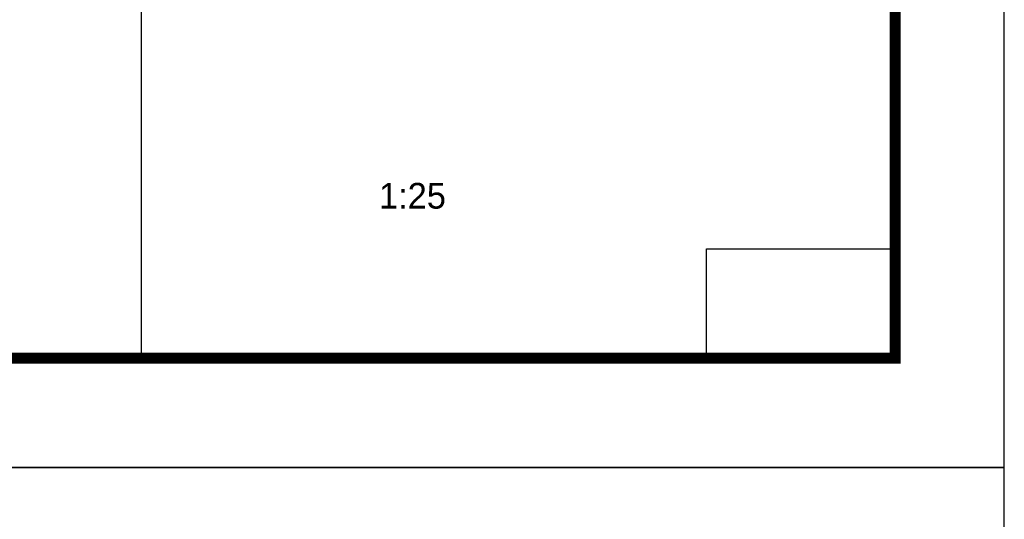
# Model space of a CAD drawing. Extents: x 447288 to 563800, y -194684 to 241749.
# Tile 29 of 91: x 481145 to 483398, y -165102 to -163959. Entities that reach past the tile are written whole.
import ezdxf
from ezdxf.enums import TextEntityAlignment as Align

# ---------------------------------------------------------------- set-up
doc = ezdxf.new("R2010")
doc.units = 0
doc.header["$LTSCALE"] = 1000
for name, color, linetype in [('C-SHEET-TEXT', 7, 'Continuous'), ('COLUMN', 9, 'Continuous'), ('PUB_TITLE', 4, 'Continuous')]:
    doc.layers.add(name, color=color, linetype=linetype)
doc.styles.add('_ST64S-1', font='txt')

msp = doc.modelspace()

# ---------------------------------------------------------------- linework, layer by layer
at = {"layer": 'COLUMN'}
for points in [[(482716.9, -164483.7), (483148.2, -164483.7), (483148.2, -164733.7), (482716.9, -164733.7)], [(482716.9, -164483.7), (483148.1, -164483.7), (483148.1, -164733.7), (482716.9, -164733.7)]]:
    msp.add_lwpolyline(points, close=True, dxfattribs=at)
at = {"layer": 'PUB_TITLE'}
for points in [[(462373.2, -164983.7), (483398.2, -164983.7), (483398.2, -150133.7), (462373.2, -150133.7)], [(483148.2, -164733.7), (483148.2, -150383.7), (481423.2, -150383.7), (481423.2, -164733.7)], [(462373.2, -179833.7), (483398.2, -179833.7), (483398.2, -164983.7), (462373.2, -164983.7)]]:
    msp.add_lwpolyline(points, close=True, dxfattribs=at)
at = {"layer": 'PUB_TITLE', "const_width": 25}
msp.add_lwpolyline([(462998.2, -164733.7), (483148.2, -164733.7), (483148.2, -150383.7), (462998.2, -150383.7)], close=True, dxfattribs=at)

# ---------------------------------------------------------------- texts
at = {"layer": 'C-SHEET-TEXT', "style": '_ST64S-1'}
msp.add_text('1:25', height=58.88, dxfattribs=at).set_placement((481967.3, -164332.5), align=Align.TOP_LEFT)

doc.saveas('drawing.dxf')
